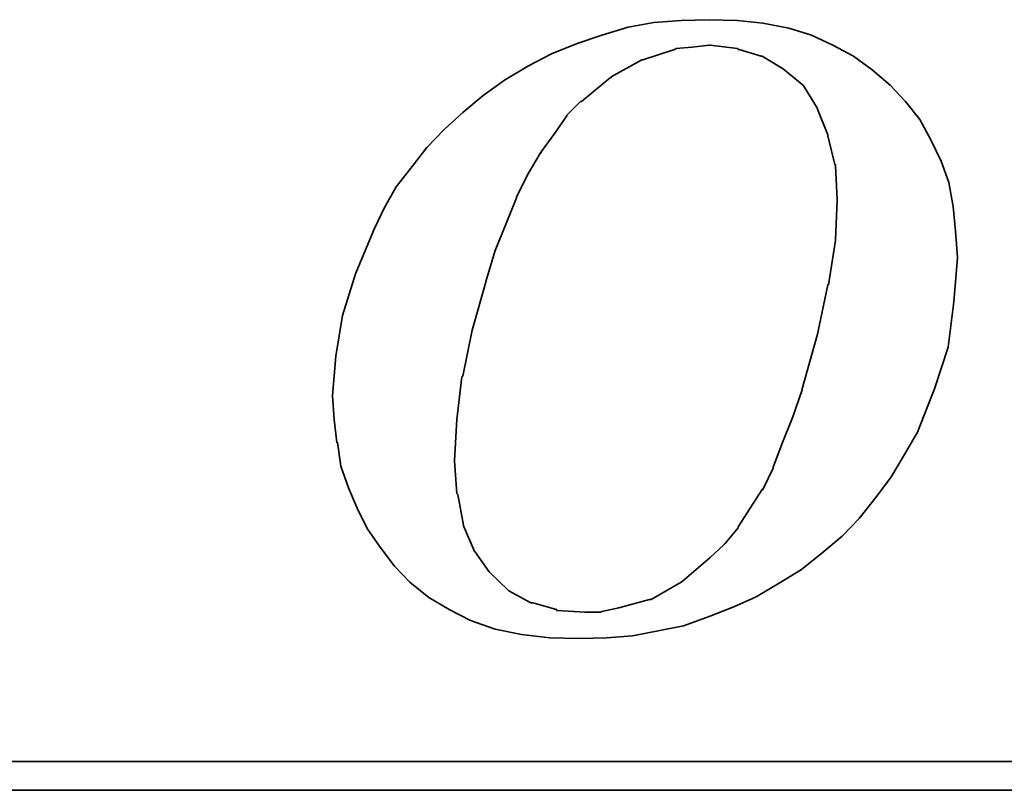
# Model space of a CAD drawing. Header units: inches. Extents: x 22 to 529, y 46 to 401.
# Tile 35 of 50: x 208.94 to 212.86, y 110.75 to 113.82. Entities that reach past the tile are written whole.
import ezdxf

# ---------------------------------------------------------------- set-up
doc = ezdxf.new("R2010")
doc.units = ezdxf.units.IN
doc.header["$LTSCALE"] = 0.1
doc.layers.add('DIM', color=4, linetype='Continuous')
doc.layers.add('layer 1', color=7, linetype='Continuous')

# ---------------------------------------------------------------- blocks, each defined once
blk = doc.blocks.new('TBI MOTION logo(完整正式版)')
at = {"layer": 'layer 1', "color": 22, "lineweight": 35}
for points, knots in [([(-11.34375, -6.98375), (-11.34375, -6.98375), (-10.91375, -7.43875), (-10.91375, -7.43875), (-10.91375, -7.43875), (-10.91375, -7.43875), (-10.38625, -7.87125), (-10.38625, -7.87125), (-10.38625, -7.87125), (-10.38625, -7.87125), (-9.81125, -8.20375), (-9.81125, -8.20375), (-9.81125, -8.20375), (-9.81125, -8.20375), (-9.21125, -8.51875), (-9.21125, -8.51875), (-9.21125, -8.51875), (-9.21125, -8.51875), (-8.51625, -8.75875), (-8.51625, -8.75875), (-8.51625, -8.75875), (-8.51625, -8.75875), (-7.77125, -8.90375), (-7.77125, -8.90375), (-7.77125, -8.90375), (-7.77125, -8.90375), (-6.97875, -8.99875), (-6.97875, -8.99875), (-6.97875, -8.99875), (-6.97875, -8.99875), (-6.14125, -9.02375), (-6.14125, -9.02375), (-6.14125, -9.02375), (-6.14125, -9.02375), (-5.37125, -8.99875), (-5.37125, -8.99875), (-5.37125, -8.99875), (-5.37125, -8.99875), (-4.65375, -8.94875), (-4.65375, -8.94875), (-4.65375, -8.94875), (-4.65375, -8.94875), (-3.93375, -8.80625), (-3.93375, -8.80625), (-3.93375, -8.80625), (-3.93375, -8.80625), (-3.21375, -8.66375), (-3.21375, -8.66375), (-3.21375, -8.66375), (-3.21375, -8.66375), (-2.49375, -8.39875), (-2.49375, -8.39875), (-2.49375, -8.39875), (-2.49375, -8.39875), (-1.79875, -8.13375), (-1.79875, -8.13375), (-1.79875, -8.13375), (-1.79875, -8.13375), (-1.17375, -7.84375), (-1.17375, -7.84375), (-1.17375, -7.84375), (-1.17375, -7.84375), (-0.52375, -7.46375), (-0.52375, -7.46375), (-0.52375, -7.46375), (-0.52375, -7.46375), (0.10124, -7.07875), (0.10124, -7.07875), (0.10124, -7.07875), (0.10124, -7.07875), (0.67625, -6.62375), (0.67625, -6.62375), (0.67625, -6.62375), (0.67625, -6.62375), (1.24874, -6.14375), (1.24874, -6.14375), (1.24874, -6.14375), (1.24874, -6.14375), (1.72874, -5.64125), (1.72874, -5.64125), (1.72874, -5.64125), (1.72874, -5.64125), (2.18624, -5.06375), (2.18624, -5.06375), (2.18624, -5.06375), (2.18624, -5.06375), (2.61625, -4.48874), (2.61625, -4.48874), (2.61625, -4.48874), (2.61625, -4.48874), (3.00125, -3.83874), (3.00125, -3.83874), (3.00125, -3.83874), (3.00125, -3.83874), (3.36124, -3.21374), (3.36124, -3.21374), (3.36124, -3.21374), (3.36124, -3.21374), (3.84374, -1.99125), (3.84374, -1.99125), (3.84374, -1.99125), (3.84374, -1.99125), (4.22625, -0.81875), (4.22625, -0.81875), (4.22625, -0.81875), (4.22625, -0.81875), (4.39125, 0.45624), (4.39125, 0.45624), (4.39125, 0.45624), (4.39125, 0.45624), (4.48874, 1.70124), (4.48874, 1.70124), (4.48874, 1.70124), (4.48874, 1.70124), (4.43874, 2.44625), (4.43874, 2.44625), (4.43874, 2.44625), (4.43874, 2.44625), (4.36874, 3.14125), (4.36874, 3.14125), (4.36874, 3.14125), (4.36874, 3.14125), (4.25125, 3.81125), (4.25125, 3.81125), (4.25125, 3.81125), (4.25125, 3.81125), (4.03124, 4.41125), (4.03124, 4.41125), (4.03124, 4.41125), (4.03124, 4.41125), (3.74374, 5.01125), (3.74374, 5.01125), (3.74374, 5.01125), (3.74374, 5.01125), (3.43124, 5.58875), (3.43124, 5.58875), (3.43124, 5.58875), (3.43124, 5.58875), (3.02625, 6.09125), (3.02625, 6.09125), (3.02625, 6.09125), (3.02625, 6.09125), (2.59374, 6.54875), (2.59374, 6.54875), (2.59374, 6.54875), (2.59374, 6.54875), (2.09124, 6.98125), (2.09124, 6.98125), (2.09124, 6.98125), (2.09124, 6.98125), (1.56124, 7.36625), (1.56124, 7.36625), (1.56124, 7.36625), (1.56124, 7.36625), (0.98624, 7.67625), (0.98624, 7.67625), (0.98624, 7.67625), (0.98624, 7.67625), (0.38624, 7.96375), (0.38624, 7.96375), (0.38624, 7.96375), (0.38624, 7.96375), (-0.25875, 8.15625), (-0.25875, 8.15625), (-0.25875, 8.15625), (-0.25875, 8.15625), (-0.98125, 8.30125), (-0.98125, 8.30125), (-0.98125, 8.30125), (-0.98125, 8.30125), (-1.70124, 8.37125), (-1.70124, 8.37125), (-1.70124, 8.37125), (-1.70124, 8.37125), (-2.49375, 8.39624), (-2.49375, 8.39624), (-2.49375, 8.39624), (-2.49375, 8.39624), (-3.28625, 8.37125), (-3.28625, 8.37125), (-3.28625, 8.37125), (-3.28625, 8.37125), (-4.05125, 8.32125), (-4.05125, 8.32125), (-4.05125, 8.32125), (-4.05125, 8.32125), (-4.77375, 8.18125), (-4.77375, 8.18125), (-4.77375, 8.18125), (-4.77375, 8.18125), (-5.51625, 7.96375), (-5.51625, 7.96375), (-5.51625, 7.96375), (-5.51625, 7.96375), (-6.21125, 7.72625), (-6.21125, 7.72625), (-6.21125, 7.72625), (-6.21125, 7.72625), (-6.92875, 7.43625), (-6.92875, 7.43625), (-6.92875, 7.43625), (-6.92875, 7.43625), (-7.57875, 7.10125), (-7.57875, 7.10125), (-7.57875, 7.10125), (-7.57875, 7.10125), (-8.24875, 6.69125), (-8.24875, 6.69125), (-8.24875, 6.69125), (-8.24875, 6.69125), (-8.84875, 6.26125), (-8.84875, 6.26125), (-8.84875, 6.26125), (-8.84875, 6.26125), (-9.42625, 5.78125), (-9.42625, 5.78125), (-9.42625, 5.78125), (-9.42625, 5.78125), (-9.95375, 5.30125), (-9.95375, 5.30125), (-9.95375, 5.30125), (-9.95375, 5.30125), (-10.43375, 4.79624), (-10.43375, 4.79624), (-10.43375, 4.79624), (-10.43375, 4.79624), (-10.88875, 4.22125), (-10.88875, 4.22125), (-10.88875, 4.22125), (-10.88875, 4.22125), (-11.29875, 3.69375), (-11.29875, 3.69375), (-11.29875, 3.69375), (-11.29875, 3.69375), (-11.63375, 3.09125), (-11.63375, 3.09125), (-11.63375, 3.09125), (-11.63375, 3.09125), (-11.91875, 2.49625), (-11.91875, 2.49625), (-11.91875, 2.49625), (-11.91875, 2.49625), (-12.44875, 1.24625), (-12.44875, 1.24625), (-12.44875, 1.24625), (-12.44875, 1.24625), (-12.80875, 0.06874), (-12.80875, 0.06874), (-12.80875, 0.06874), (-12.80875, 0.06874), (-12.99875, -1.07875), (-12.99875, -1.07875), (-12.99875, -1.07875), (-12.99875, -1.07875), (-13.09375, -2.18375), (-13.09375, -2.18375), (-13.09375, -2.18375), (-13.09375, -2.18375), (-13.04875, -2.85375), (-13.04875, -2.85375), (-13.04875, -2.85375), (-13.04875, -2.85375), (-12.97375, -3.50375), (-12.97375, -3.50375), (-12.97375, -3.50375), (-12.97375, -3.50375), (-12.95375, -3.50375), (-12.95375, -3.50375), (-12.95375, -3.50375), (-12.95375, -3.50375), (-12.85375, -4.17375), (-12.85375, -4.17375), (-12.85375, -4.17375), (-12.85375, -4.17375), (-12.63875, -4.77624), (-12.63875, -4.77624), (-12.63875, -4.77624), (-12.63875, -4.77624), (-12.39875, -5.35125), (-12.39875, -5.35125), (-12.39875, -5.35125), (-12.39875, -5.35125), (-12.11375, -5.92875), (-12.11375, -5.92875), (-12.11375, -5.92875), (-12.11375, -5.92875), (-11.75375, -6.45375), (-11.75375, -6.45375), (-11.75375, -6.45375), (-11.75375, -6.45375), (-11.34375, -6.98375), (-11.34375, -6.98375)], [0, 0, 0, 0, 0.01369863, 0.01369863, 0.01369863, 0.01369863, 0.02739726, 0.02739726, 0.02739726, 0.02739726, 0.04109589, 0.04109589, 0.04109589, 0.04109589, 0.05479452, 0.05479452, 0.05479452, 0.05479452, 0.06849315, 0.06849315, 0.06849315, 0.06849315, 0.08219178, 0.08219178, 0.08219178, 0.08219178, 0.09589041, 0.09589041, 0.09589041, 0.09589041, 0.10958904, 0.10958904, 0.10958904, 0.10958904, 0.12328767, 0.12328767, 0.12328767, 0.12328767, 0.1369863, 0.1369863, 0.1369863, 0.1369863, 0.15068493, 0.15068493, 0.15068493, 0.15068493, 0.16438356, 0.16438356, 0.16438356, 0.16438356, 0.17808219, 0.17808219, 0.17808219, 0.17808219, 0.19178082, 0.19178082, 0.19178082, 0.19178082, 0.20547945, 0.20547945, 0.20547945, 0.20547945, 0.21917808, 0.21917808, 0.21917808, 0.21917808, 0.23287671, 0.23287671, 0.23287671, 0.23287671, 0.24657534, 0.24657534, 0.24657534, 0.24657534, 0.26027397, 0.26027397, 0.26027397, 0.26027397, 0.2739726, 0.2739726, 0.2739726, 0.2739726, 0.28767123, 0.28767123, 0.28767123, 0.28767123, 0.30136986, 0.30136986, 0.30136986, 0.30136986, 0.31506849, 0.31506849, 0.31506849, 0.31506849, 0.32876712, 0.32876712, 0.32876712, 0.32876712, 0.34246575, 0.34246575, 0.34246575, 0.34246575, 0.35616438, 0.35616438, 0.35616438, 0.35616438, 0.36986301, 0.36986301, 0.36986301, 0.36986301, 0.38356164, 0.38356164, 0.38356164, 0.38356164, 0.39726027, 0.39726027, 0.39726027, 0.39726027, 0.4109589, 0.4109589, 0.4109589, 0.4109589, 0.42465753, 0.42465753, 0.42465753, 0.42465753, 0.43835616, 0.43835616, 0.43835616, 0.43835616, 0.45205479, 0.45205479, 0.45205479, 0.45205479, 0.46575342, 0.46575342, 0.46575342, 0.46575342, 0.47945205, 0.47945205, 0.47945205, 0.47945205, 0.49315068, 0.49315068, 0.49315068, 0.49315068, 0.50684932, 0.50684932, 0.50684932, 0.50684932, 0.52054795, 0.52054795, 0.52054795, 0.52054795, 0.53424658, 0.53424658, 0.53424658, 0.53424658, 0.54794521, 0.54794521, 0.54794521, 0.54794521, 0.56164384, 0.56164384, 0.56164384, 0.56164384, 0.57534247, 0.57534247, 0.57534247, 0.57534247, 0.5890411, 0.5890411, 0.5890411, 0.5890411, 0.60273973, 0.60273973, 0.60273973, 0.60273973, 0.61643836, 0.61643836, 0.61643836, 0.61643836, 0.63013699, 0.63013699, 0.63013699, 0.63013699, 0.64383562, 0.64383562, 0.64383562, 0.64383562, 0.65753425, 0.65753425, 0.65753425, 0.65753425, 0.67123288, 0.67123288, 0.67123288, 0.67123288, 0.68493151, 0.68493151, 0.68493151, 0.68493151, 0.69863014, 0.69863014, 0.69863014, 0.69863014, 0.71232877, 0.71232877, 0.71232877, 0.71232877, 0.7260274, 0.7260274, 0.7260274, 0.7260274, 0.73972603, 0.73972603, 0.73972603, 0.73972603, 0.75342466, 0.75342466, 0.75342466, 0.75342466, 0.76712329, 0.76712329, 0.76712329, 0.76712329, 0.78082192, 0.78082192, 0.78082192, 0.78082192, 0.79452055, 0.79452055, 0.79452055, 0.79452055, 0.80821918, 0.80821918, 0.80821918, 0.80821918, 0.82191781, 0.82191781, 0.82191781, 0.82191781, 0.83561644, 0.83561644, 0.83561644, 0.83561644, 0.84931507, 0.84931507, 0.84931507, 0.84931507, 0.8630137, 0.8630137, 0.8630137, 0.8630137, 0.87671233, 0.87671233, 0.87671233, 0.87671233, 0.89041096, 0.89041096, 0.89041096, 0.89041096, 0.90410959, 0.90410959, 0.90410959, 0.90410959, 0.91780822, 0.91780822, 0.91780822, 0.91780822, 0.93150685, 0.93150685, 0.93150685, 0.93150685, 0.94520548, 0.94520548, 0.94520548, 0.94520548, 0.95890411, 0.95890411, 0.95890411, 0.95890411, 0.97260274, 0.97260274, 0.97260274, 0.97260274, 0.98630137, 0.98630137, 0.98630137, 0.98630137, 1, 1, 1, 1]), ([(-8.77875, 1.03124), (-8.77875, 1.03124), (-8.51625, 1.89625), (-8.51625, 1.89625), (-8.51625, 1.89625), (-8.51625, 1.89625), (-8.20375, 2.66375), (-8.20375, 2.66375), (-8.20375, 2.66375), (-8.20375, 2.66375), (-7.91625, 3.38125), (-7.91625, 3.38125), (-7.91625, 3.38125), (-7.91625, 3.38125), (-7.91625, 3.40624), (-7.91625, 3.40624), (-7.91625, 3.40624), (-7.91625, 3.40624), (-7.57875, 4.07624), (-7.57875, 4.07624), (-7.57875, 4.07624), (-7.57875, 4.07624), (-7.24375, 4.65125), (-7.24375, 4.65125), (-7.24375, 4.65125), (-7.24375, 4.65125), (-7.21875, 4.65125), (-7.21875, 4.65125), (-7.21875, 4.65125), (-7.21875, 4.65125), (-7.21875, 4.67624), (-7.21875, 4.67624), (-7.21875, 4.67624), (-7.21875, 4.67624), (-6.83625, 5.20375), (-6.83625, 5.20375), (-6.83625, 5.20375), (-6.83625, 5.20375), (-6.49875, 5.68625), (-6.49875, 5.68625), (-6.49875, 5.68625), (-6.49875, 5.68625), (-6.49875, 5.70625), (-6.49875, 5.70625), (-6.49875, 5.70625), (-6.49875, 5.70625), (-6.11625, 6.09125), (-6.11625, 6.09125), (-6.11625, 6.09125), (-6.11625, 6.09125), (-6.09125, 6.09125), (-6.09125, 6.09125), (-6.09125, 6.09125), (-6.09125, 6.09125), (-5.27375, 6.76625), (-5.27375, 6.76625), (-5.27375, 6.76625), (-5.27375, 6.76625), (-5.24875, 6.76625), (-5.24875, 6.76625), (-5.24875, 6.76625), (-5.24875, 6.76625), (-5.24875, 6.78625), (-5.24875, 6.78625), (-5.24875, 6.78625), (-5.24875, 6.78625), (-4.38875, 7.26624), (-4.38875, 7.26624), (-4.38875, 7.26624), (-4.38875, 7.26624), (-4.36125, 7.26624), (-4.36125, 7.26624), (-4.36125, 7.26624), (-4.36125, 7.26624), (-3.93375, 7.41125), (-3.93375, 7.41125), (-3.93375, 7.41125), (-3.93375, 7.41125), (-3.47375, 7.55625), (-3.47375, 7.55625), (-3.47375, 7.55625), (-3.47375, 7.55625), (-3.45375, 7.55625), (-3.45375, 7.55625), (-3.45375, 7.55625), (-3.45375, 7.55625), (-3.42875, 7.58124), (-3.42875, 7.58124), (-3.42875, 7.58124), (-3.42875, 7.58124), (-2.97375, 7.62625), (-2.97375, 7.62625), (-2.97375, 7.62625), (-2.97375, 7.62625), (-2.49375, 7.67625), (-2.49375, 7.67625), (-2.49375, 7.67625), (-2.49375, 7.67625), (-2.46875, 7.67625), (-2.46875, 7.67625), (-2.46875, 7.67625), (-2.46875, 7.67625), (-1.70124, 7.58124), (-1.70124, 7.58124), (-1.70124, 7.58124), (-1.70124, 7.58124), (-1.67875, 7.55625), (-1.67875, 7.55625), (-1.67875, 7.55625), (-1.67875, 7.55625), (-1.65375, 7.55625), (-1.65375, 7.55625), (-1.65375, 7.55625), (-1.65375, 7.55625), (-1.03125, 7.36625), (-1.03125, 7.36625), (-1.03125, 7.36625), (-1.03125, 7.36625), (-1.00625, 7.36625), (-1.00625, 7.36625), (-1.00625, 7.36625), (-1.00625, 7.36625), (-0.43124, 7.02624), (-0.43124, 7.02624), (-0.43124, 7.02624), (-0.43124, 7.02624), (-0.40625, 7.00624), (-0.40625, 7.00624), (-0.40625, 7.00624), (-0.40625, 7.00624), (0.12124, 6.57124), (0.12124, 6.57124), (0.12124, 6.57124), (0.12124, 6.57124), (0.14624, 6.54875), (0.14624, 6.54875), (0.14624, 6.54875), (0.14624, 6.54875), (0.17124, 6.52375), (0.17124, 6.52375), (0.17124, 6.52375), (0.17124, 6.52375), (0.55625, 5.89875), (0.55625, 5.89875), (0.55625, 5.89875), (0.55625, 5.89875), (0.55625, 5.87625), (0.55625, 5.87625), (0.55625, 5.87625), (0.55625, 5.87625), (0.84124, 5.15625), (0.84124, 5.15625), (0.84124, 5.15625), (0.84124, 5.15625), (0.84124, 5.13125), (0.84124, 5.13125), (0.84124, 5.13125), (0.84124, 5.13125), (1.03624, 4.31875), (1.03624, 4.31875), (1.03624, 4.31875), (1.03624, 4.31875), (1.05624, 4.31875), (1.05624, 4.31875), (1.05624, 4.31875), (1.05624, 4.31875), (1.05624, 4.29125), (1.05624, 4.29125), (1.05624, 4.29125), (1.05624, 4.29125), (1.10625, 3.33125), (1.10625, 3.33125), (1.10625, 3.33125), (1.10625, 3.33125), (1.10625, 3.30875), (1.10625, 3.30875), (1.10625, 3.30875), (1.10625, 3.30875), (1.05624, 2.20624), (1.05624, 2.20624), (1.05624, 2.20624), (1.05624, 2.20624), (1.05624, 2.18124), (1.05624, 2.18124), (1.05624, 2.18124), (1.05624, 2.18124), (0.86624, 0.93624), (0.86624, 0.93624), (0.86624, 0.93624), (0.86624, 0.93624), (0.84124, 0.93624), (0.84124, 0.93624), (0.84124, 0.93624), (0.84124, 0.93624), (0.55625, -0.45874), (0.55625, -0.45874), (0.55625, -0.45874), (0.55625, -0.45874), (0.12124, -1.99125), (0.12124, -1.99125), (0.12124, -1.99125), (0.12124, -1.99125), (0.12124, -2.01874), (0.12124, -2.01874), (0.12124, -2.01874), (0.12124, -2.01874), (-0.13874, -2.78375), (-0.13874, -2.78375), (-0.13874, -2.78375), (-0.13874, -2.78375), (-0.43124, -3.50375), (-0.43124, -3.50375), (-0.43124, -3.50375), (-0.43124, -3.50375), (-0.69375, -4.19875), (-0.69375, -4.19875), (-0.69375, -4.19875), (-0.69375, -4.19875), (-0.69375, -4.22375), (-0.69375, -4.22375), (-0.69375, -4.22375), (-0.69375, -4.22375), (-0.98125, -4.82374), (-0.98125, -4.82374), (-0.98125, -4.82374), (-0.98125, -4.82374), (-1.00625, -4.82374), (-1.00625, -4.82374), (-1.00625, -4.82374), (-1.00625, -4.82374), (-1.33875, -5.35125), (-1.33875, -5.35125), (-1.33875, -5.35125), (-1.33875, -5.35125), (-1.67875, -5.87875), (-1.67875, -5.87875), (-1.67875, -5.87875), (-1.67875, -5.87875), (-1.67875, -5.90375), (-1.67875, -5.90375), (-1.67875, -5.90375), (-1.67875, -5.90375), (-2.05875, -6.35875), (-2.05875, -6.35875), (-2.05875, -6.35875), (-2.05875, -6.35875), (-2.08375, -6.38375), (-2.08375, -6.38375), (-2.08375, -6.38375), (-2.08375, -6.38375), (-2.46875, -6.74375), (-2.46875, -6.74375), (-2.46875, -6.74375), (-2.46875, -6.74375), (-3.25875, -7.41625), (-3.25875, -7.41625), (-3.25875, -7.41625), (-3.25875, -7.41625), (-3.28625, -7.43875), (-3.28625, -7.43875), (-3.28625, -7.43875), (-3.28625, -7.43875), (-4.12375, -7.91875), (-4.12375, -7.91875), (-4.12375, -7.91875), (-4.12375, -7.91875), (-4.14875, -7.91875), (-4.14875, -7.91875), (-4.14875, -7.91875), (-4.14875, -7.91875), (-4.17125, -7.91875), (-4.17125, -7.91875), (-4.17125, -7.91875), (-4.17125, -7.91875), (-5.03375, -8.15875), (-5.03375, -8.15875), (-5.03375, -8.15875), (-5.03375, -8.15875), (-5.51625, -8.25625), (-5.51625, -8.25625), (-5.51625, -8.25625), (-5.51625, -8.25625), (-5.54125, -8.27875), (-5.54125, -8.27875), (-5.54125, -8.27875), (-5.54125, -8.27875), (-5.56375, -8.27875), (-5.56375, -8.27875), (-5.56375, -8.27875), (-5.56375, -8.27875), (-5.99625, -8.27875), (-5.99625, -8.27875), (-5.99625, -8.27875), (-5.99625, -8.27875), (-6.76375, -8.23125), (-6.76375, -8.23125), (-6.76375, -8.23125), (-6.76375, -8.23125), (-6.78875, -8.23125), (-6.78875, -8.23125), (-6.78875, -8.23125), (-6.78875, -8.23125), (-6.78875, -8.20375), (-6.78875, -8.20375), (-6.78875, -8.20375), (-6.78875, -8.20375), (-7.45875, -8.01375), (-7.45875, -8.01375), (-7.45875, -8.01375), (-7.45875, -8.01375), (-7.48375, -8.01375), (-7.48375, -8.01375), (-7.48375, -8.01375), (-7.48375, -8.01375), (-7.50875, -8.01375), (-7.50875, -8.01375), (-7.50875, -8.01375), (-7.50875, -8.01375), (-8.13125, -7.67875), (-8.13125, -7.67875), (-8.13125, -7.67875), (-8.13125, -7.67875), (-8.15625, -7.65375), (-8.15625, -7.65375), (-8.15625, -7.65375), (-8.15625, -7.65375), (-8.65875, -7.17375), (-8.65875, -7.17375), (-8.65875, -7.17375), (-8.65875, -7.17375), (-8.68375, -7.14875), (-8.68375, -7.14875), (-8.68375, -7.14875), (-8.68375, -7.14875), (-9.08875, -6.57375), (-9.08875, -6.57375), (-9.08875, -6.57375), (-9.08875, -6.57375), (-9.11375, -6.54875), (-9.11375, -6.54875), (-9.11375, -6.54875), (-9.11375, -6.54875), (-9.11375, -6.52875), (-9.11375, -6.52875), (-9.11375, -6.52875), (-9.11375, -6.52875), (-9.40375, -5.85375), (-9.40375, -5.85375), (-9.40375, -5.85375), (-9.40375, -5.85375), (-9.40375, -5.82875), (-9.40375, -5.82875), (-9.40375, -5.82875), (-9.40375, -5.82875), (-9.56875, -4.96875), (-9.56875, -4.96875), (-9.56875, -4.96875), (-9.56875, -4.96875), (-9.59375, -4.94375), (-9.59375, -4.94375), (-9.59375, -4.94375), (-9.59375, -4.94375), (-9.66375, -4.03375), (-9.66375, -4.03375), (-9.66375, -4.03375), (-9.66375, -4.03375), (-9.66375, -4.00875), (-9.66375, -4.00875), (-9.66375, -4.00875), (-9.66375, -4.00875), (-9.59375, -2.85375), (-9.59375, -2.85375), (-9.59375, -2.85375), (-9.59375, -2.85375), (-9.45125, -1.65875), (-9.45125, -1.65875), (-9.45125, -1.65875), (-9.45125, -1.65875), (-9.42625, -1.63375), (-9.42625, -1.63375), (-9.42625, -1.63375), (-9.42625, -1.63375), (-9.16125, -0.33875), (-9.16125, -0.33875), (-9.16125, -0.33875), (-9.16125, -0.33875), (-8.77875, 1.00624), (-8.77875, 1.00624), (-8.77875, 1.00624), (-8.77875, 1.00624), (-8.77875, 1.03124), (-8.77875, 1.03124)], [0, 0, 0, 0, 0.01020408, 0.01020408, 0.01020408, 0.01020408, 0.02040816, 0.02040816, 0.02040816, 0.02040816, 0.03061224, 0.03061224, 0.03061224, 0.03061224, 0.04081633, 0.04081633, 0.04081633, 0.04081633, 0.05102041, 0.05102041, 0.05102041, 0.05102041, 0.06122449, 0.06122449, 0.06122449, 0.06122449, 0.07142857, 0.07142857, 0.07142857, 0.07142857, 0.08163265, 0.08163265, 0.08163265, 0.08163265, 0.09183673, 0.09183673, 0.09183673, 0.09183673, 0.10204082, 0.10204082, 0.10204082, 0.10204082, 0.1122449, 0.1122449, 0.1122449, 0.1122449, 0.12244898, 0.12244898, 0.12244898, 0.12244898, 0.13265306, 0.13265306, 0.13265306, 0.13265306, 0.14285714, 0.14285714, 0.14285714, 0.14285714, 0.15306122, 0.15306122, 0.15306122, 0.15306122, 0.16326531, 0.16326531, 0.16326531, 0.16326531, 0.17346939, 0.17346939, 0.17346939, 0.17346939, 0.18367347, 0.18367347, 0.18367347, 0.18367347, 0.19387755, 0.19387755, 0.19387755, 0.19387755, 0.20408163, 0.20408163, 0.20408163, 0.20408163, 0.21428571, 0.21428571, 0.21428571, 0.21428571, 0.2244898, 0.2244898, 0.2244898, 0.2244898, 0.23469388, 0.23469388, 0.23469388, 0.23469388, 0.24489796, 0.24489796, 0.24489796, 0.24489796, 0.25510204, 0.25510204, 0.25510204, 0.25510204, 0.26530612, 0.26530612, 0.26530612, 0.26530612, 0.2755102, 0.2755102, 0.2755102, 0.2755102, 0.28571429, 0.28571429, 0.28571429, 0.28571429, 0.29591837, 0.29591837, 0.29591837, 0.29591837, 0.30612245, 0.30612245, 0.30612245, 0.30612245, 0.31632653, 0.31632653, 0.31632653, 0.31632653, 0.32653061, 0.32653061, 0.32653061, 0.32653061, 0.33673469, 0.33673469, 0.33673469, 0.33673469, 0.34693878, 0.34693878, 0.34693878, 0.34693878, 0.35714286, 0.35714286, 0.35714286, 0.35714286, 0.36734694, 0.36734694, 0.36734694, 0.36734694, 0.37755102, 0.37755102, 0.37755102, 0.37755102, 0.3877551, 0.3877551, 0.3877551, 0.3877551, 0.39795918, 0.39795918, 0.39795918, 0.39795918, 0.40816327, 0.40816327, 0.40816327, 0.40816327, 0.41836735, 0.41836735, 0.41836735, 0.41836735, 0.42857143, 0.42857143, 0.42857143, 0.42857143, 0.43877551, 0.43877551, 0.43877551, 0.43877551, 0.44897959, 0.44897959, 0.44897959, 0.44897959, 0.45918367, 0.45918367, 0.45918367, 0.45918367, 0.46938776, 0.46938776, 0.46938776, 0.46938776, 0.47959184, 0.47959184, 0.47959184, 0.47959184, 0.48979592, 0.48979592, 0.48979592, 0.48979592, 0.5, 0.5, 0.5, 0.5, 0.51020408, 0.51020408, 0.51020408, 0.51020408, 0.52040816, 0.52040816, 0.52040816, 0.52040816, 0.53061224, 0.53061224, 0.53061224, 0.53061224, 0.54081633, 0.54081633, 0.54081633, 0.54081633, 0.55102041, 0.55102041, 0.55102041, 0.55102041, 0.56122449, 0.56122449, 0.56122449, 0.56122449, 0.57142857, 0.57142857, 0.57142857, 0.57142857, 0.58163265, 0.58163265, 0.58163265, 0.58163265, 0.59183673, 0.59183673, 0.59183673, 0.59183673, 0.60204082, 0.60204082, 0.60204082, 0.60204082, 0.6122449, 0.6122449, 0.6122449, 0.6122449, 0.62244898, 0.62244898, 0.62244898, 0.62244898, 0.63265306, 0.63265306, 0.63265306, 0.63265306, 0.64285714, 0.64285714, 0.64285714, 0.64285714, 0.65306122, 0.65306122, 0.65306122, 0.65306122, 0.66326531, 0.66326531, 0.66326531, 0.66326531, 0.67346939, 0.67346939, 0.67346939, 0.67346939, 0.68367347, 0.68367347, 0.68367347, 0.68367347, 0.69387755, 0.69387755, 0.69387755, 0.69387755, 0.70408163, 0.70408163, 0.70408163, 0.70408163, 0.71428571, 0.71428571, 0.71428571, 0.71428571, 0.7244898, 0.7244898, 0.7244898, 0.7244898, 0.73469388, 0.73469388, 0.73469388, 0.73469388, 0.74489796, 0.74489796, 0.74489796, 0.74489796, 0.75510204, 0.75510204, 0.75510204, 0.75510204, 0.76530612, 0.76530612, 0.76530612, 0.76530612, 0.7755102, 0.7755102, 0.7755102, 0.7755102, 0.78571429, 0.78571429, 0.78571429, 0.78571429, 0.79591837, 0.79591837, 0.79591837, 0.79591837, 0.80612245, 0.80612245, 0.80612245, 0.80612245, 0.81632653, 0.81632653, 0.81632653, 0.81632653, 0.82653061, 0.82653061, 0.82653061, 0.82653061, 0.83673469, 0.83673469, 0.83673469, 0.83673469, 0.84693878, 0.84693878, 0.84693878, 0.84693878, 0.85714286, 0.85714286, 0.85714286, 0.85714286, 0.86734694, 0.86734694, 0.86734694, 0.86734694, 0.87755102, 0.87755102, 0.87755102, 0.87755102, 0.8877551, 0.8877551, 0.8877551, 0.8877551, 0.89795918, 0.89795918, 0.89795918, 0.89795918, 0.90816327, 0.90816327, 0.90816327, 0.90816327, 0.91836735, 0.91836735, 0.91836735, 0.91836735, 0.92857143, 0.92857143, 0.92857143, 0.92857143, 0.93877551, 0.93877551, 0.93877551, 0.93877551, 0.94897959, 0.94897959, 0.94897959, 0.94897959, 0.95918367, 0.95918367, 0.95918367, 0.95918367, 0.96938776, 0.96938776, 0.96938776, 0.96938776, 0.97959184, 0.97959184, 0.97959184, 0.97959184, 0.98979592, 0.98979592, 0.98979592, 0.98979592, 1, 1, 1, 1]), ([(75.90875, -9.47875), (75.90875, -9.47875), (75.90875, -12.28625), (75.90875, -12.28625), (75.90875, -12.28625), (75.90875, -12.28625), (75.90875, -12.47875), (75.90875, -12.47875), (75.90875, -12.47875), (75.90875, -12.47875), (75.71625, -12.47875), (75.71625, -12.47875), (75.71625, -12.47875), (75.71625, -12.47875), (-88.32875, -12.47875), (-88.32875, -12.47875), (-88.32875, -12.47875), (-88.32875, -12.47875), (-88.32875, -13.29375), (-88.32875, -13.29375), (-88.32875, -13.29375), (-88.32875, -13.29375), (82.89125, -13.29375), (82.89125, -13.29375), (82.89125, -13.29375), (82.89125, -13.29375), (75.90875, -9.47875), (75.90875, -9.47875)], [0, 0, 0, 0, 0.14285714, 0.14285714, 0.14285714, 0.14285714, 0.28571429, 0.28571429, 0.28571429, 0.28571429, 0.42857143, 0.42857143, 0.42857143, 0.42857143, 0.57142857, 0.57142857, 0.57142857, 0.57142857, 0.71428571, 0.71428571, 0.71428571, 0.71428571, 0.85714286, 0.85714286, 0.85714286, 0.85714286, 1, 1, 1, 1])]:
    blk.add_open_spline(points, degree=3, knots=knots, dxfattribs=at)

msp = doc.modelspace()

# ---------------------------------------------------------------- block references
at = {"layer": 'DIM', "xscale": 0.141750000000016, "yscale": 0.1417499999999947, "zscale": 0.14175}
msp.add_blockref('TBI MOTION logo(完整正式版)', (212.0417, 112.6321), dxfattribs=at)

doc.saveas('drawing.dxf')
